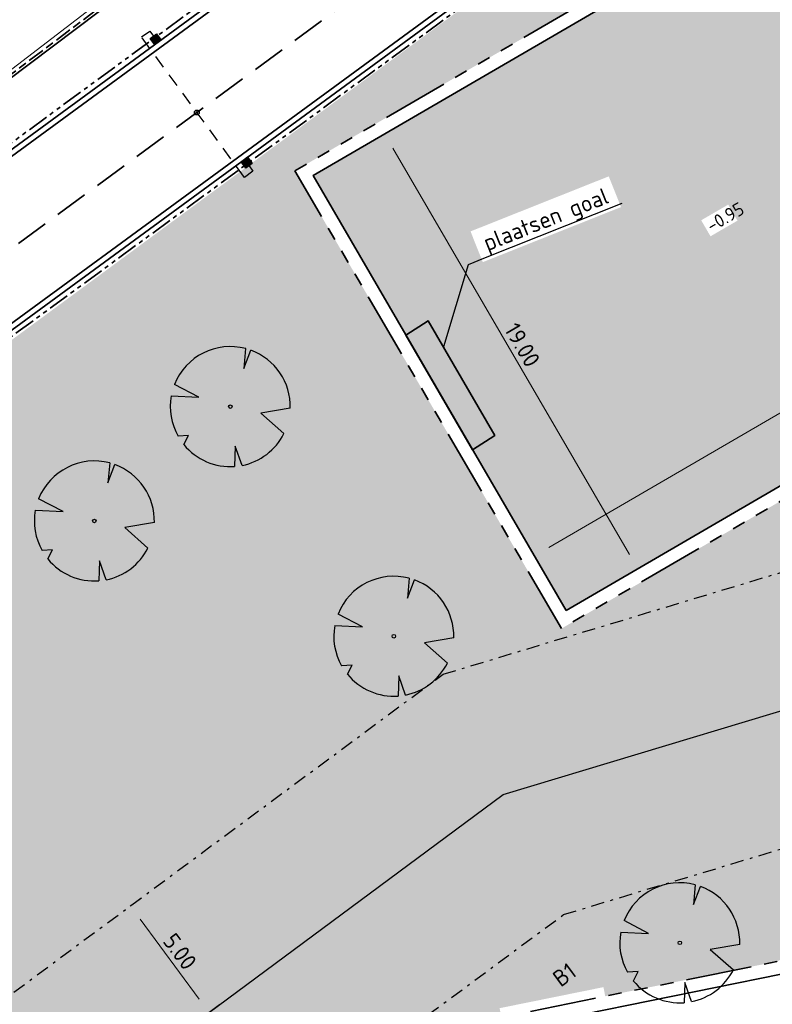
# Model space of a CAD drawing. Header units: metres. Extents: x 103263 to 106611, y 426963 to 428812.
# Tile 8 of 74: x 104244 to 104272, y 427646 to 427683. Entities that reach past the tile are written whole.
import ezdxf
from ezdxf import colors
from ezdxf.entities.mleader import LeaderData, LeaderLine
from ezdxf.math import Vec2, Vec3

# ---------------------------------------------------------------- set-up
doc = ezdxf.new("R2010")
doc.units = ezdxf.units.M
for name, pattern in [('DASHDOT', [1, 0.5, -0.25, 0, -0.25]), ('RI-HWA', [7.4, 5, -2.4]), ('RI-HWA_KOLKAANSLUITING', [4.3, 2.5, -1.8]), ('VH-OPSLUITBAND_100X200', [16, 8, -2, 4, -2]), ('VH-RWSBAND_110X220', [24, 10, -2, 2, -2, 2, -2, 2, -2]), ('VH-TROTTOIRBAND_180-200', [20, 10, -2, 2, -2, 2, -2])]:
    doc.linetypes.add(name, pattern=pattern)
for name, color, linetype, lineweight in [('B-WE-GK-BESCHOEIING_DAMWAND-G', 130, 'GK-BESCHOEIING', 18), ('B-WE-VH-T25', 7, 'Continuous', 25), ('N-WE-GR-BOOM-S', 7, 'Continuous', 25), ('N-WE-GW-HOOGTE_AFWERKHOOGTE-T25', 7, 'Continuous', 25), ('N-WE-RI-HWA-G', 150, 'RI-HWA', 35), ('N-WE-RI-HWA_KOLK_TROTTOIRKOLK-S', 50, 'Continuous', 25), ('N-WE-RI-HWA_KOLKAANSLUITING-G', 150, 'RI-HWA_KOLKAANSLUITING', 25), ('N-WE-RI-HWA_KOLKAANSLUITING-INLAAT', 150, 'Continuous', 25), ('N-WE-VH-GOOT_BSS-G', 170, 'Continuous', 35), ('N-WE-VH-KANTOPSLUITING_OPSLUITBAND_100X200-G', 150, 'VH-OPSLUITBAND_100X200', 35), ('N-WE-VH-KANTOPSLUITING_TROTTOIRBAND_180 200-G', 210, 'VH-TROTTOIRBAND_180-200', 35), ('N-WE-VH-KANTOPSLUITING_TROTTOIRBAND_RWS_110 220-G', 210, 'VH-RWSBAND_110X220', 35), ('N-WE-VH-KANTVERHARDING-G', 210, 'Continuous', 35), ('N-WE-VH-KANTVERHARDING-M', 7, 'Continuous', 18), ('N-WE-VH-VERHARDING-G', 252, 'Continuous', 35), ('X-XX-AL-REFERENTIE-T25', 7, 'Continuous', 25)]:
    doc.layers.add(name, color=color, linetype=linetype, lineweight=lineweight)
doc.layers.add('kc-nieuwe-gasleiding-25-03-2004', color=30, linetype='Continuous')
doc.layers.add('N-WE-GR-BEPLANTING-A-250', color=7, linetype='Continuous', lineweight=18, true_color=0x00a500)
doc.layers.add('N-WE-GR-GRAS-A-250', color=7, linetype='Continuous', lineweight=18, true_color=0x7ca500)
doc.layers.add('N-WE-VH-VERHARDING-AP_GROEN4', color=7, linetype='Continuous', true_color=0x004700)
doc.styles.add('fase3$0$STANDARD', font='ISO')
doc.styles.add('NLCS-ISO-M200-T25', font='NLCS-ISO.ttf', dxfattribs={"height": 0.5})
doc.styles.add('NLCS-ISO-M250-T25', font='NLCS-ISO.ttf', dxfattribs={"height": 0.625})
doc.linetypes.add('fase3$0$GASLEIDING', pattern='A,5,-1,["X",fase3$0$STANDARD,S=1,R=0,X=-0.2,Y=-0.5],-1', length=7)
doc.linetypes.add('GK-BESCHOEIING', pattern='A,30,-5,[1,NLCS.SHX,S=1,R=0,X=0,Y=0],-5', length=40)
doc.dimstyles.new('NLCS-M250-T25-PIJL_L2_H1', dxfattribs={"dimscale": 0.25, "dimtxt": 2.5, "dimasz": 2.5, "dimexe": 2, "dimexo": 2, "dimgap": 0.7, "dimtad": 1, "dimzin": 0, "dimdsep": 46, "dimtxsty": 'NLCS-ISO-M250-T25', "dimcen": 0, "dimdle": 2, "dimclrd": 256, "dimclre": 256, "dimclrt": 256, "dimadec": 1, "dimazin": 0, "dimtfac": 1, "dimtdec": 3, "dimtofl": 0, "dimtmove": 0, "dimatfit": 3, "dimfxl": 2, "dimfxlon": 1, "dimtfillclr": 256, "dimtolj": 1, "dimtzin": 0, "dimlwd": -1, "dimlwe": -1, "dimarcsym": 0})
pattern_1 = [(316.3290536, (0, 0), (1.767291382, 0.0410020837), [0.15, -1]), (1.3290536, (0.5343, -0.1644), (1.5089930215, 1.7854803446), [0.15, -1]), (346.3290536, (0.1759, 0.0394), (1.3156843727, 0.9664236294), [0.15, -1]), (331.3290536, (0.7036, 0.1578), (0.9740066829, 0.3221971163), [0.15, -1]), (91.3290536, (1.87095, 1.6702), (-0.58708173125, -0.56376860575), [0.15, -1]), (106.3290536, (1.43023, -0.6741), (-0.3111394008, -0.71637439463), [0.15, -1]), (121.3290536, (0.2515, -0.171), (-0.4753752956, -0.7576399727), [0.15, -1]), (41.3290536, (0.7069, 0.0164), (0.1086561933, 1.693574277), [0.15, -1]), (56.3290536, (0, 0), (-0.333375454, 1.663989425), [0.15, -1])]

# ---------------------------------------------------------------- blocks, each defined once
blk = doc.blocks.new('*U338')
at = {"ltscale": 20, "flags": 128}
for points in [[(0.579, 2.19), (0.513, 1.443), (0.778, 2.128)], [(-2.229, 0.403), (-1.184, 0.353), (-2.105, 0.838)], [(2.265, -0.058), (1.153, -0.248), (2.022, -1.021)], [(-1.754, -1.434), (-1.576, -1.088), (-1.973, -1.113)], [(0.446, -2.221), (0.189, -1.499), (0.162, -2.26)]]:
    blk.add_lwpolyline(points, dxfattribs=at)
blk.add_lwpolyline([(2.265, -0.058, 0.321944), (0.778, 2.128, 0.321944)], format="xyb", dxfattribs=at)
blk.add_circle((0, 0), 0.0675)
at = {"ltscale": 20}
for start, end in [(75.1844, 158.299), (169.749, 209.4302), (281.3601, 333.2046), (219.2667, 274.1068)]:
    blk.add_arc((0, 0), 2.266, start, end, dxfattribs=at)
blk = doc.blocks.new('*U339')
at = {"ltscale": 20, "flags": 128}
for points in [[(0.579, 2.19), (0.513, 1.443), (0.778, 2.128)], [(-2.229, 0.403), (-1.184, 0.353), (-2.105, 0.838)], [(2.265, -0.058), (1.153, -0.248), (2.022, -1.021)], [(-1.754, -1.434), (-1.576, -1.088), (-1.973, -1.113)], [(0.446, -2.221), (0.189, -1.499), (0.162, -2.26)]]:
    blk.add_lwpolyline(points, dxfattribs=at)
blk.add_lwpolyline([(2.265, -0.058, 0.321944), (0.778, 2.128, 0.321944)], format="xyb", dxfattribs=at)
blk.add_circle((0, 0), 0.0675)
at = {"ltscale": 20}
for start, end in [(75.1844, 158.299), (169.749, 209.4302), (281.3601, 333.2046), (219.2667, 274.1068)]:
    blk.add_arc((0, 0), 2.266, start, end, dxfattribs=at)
blk = doc.blocks.new('*U362')
at = {"ltscale": 20, "flags": 128}
for points in [[(0.579, 2.19), (0.513, 1.443), (0.778, 2.128)], [(-2.229, 0.403), (-1.184, 0.353), (-2.105, 0.838)], [(2.265, -0.058), (1.153, -0.248), (2.022, -1.021)], [(-1.754, -1.434), (-1.576, -1.088), (-1.973, -1.113)], [(0.446, -2.221), (0.189, -1.499), (0.162, -2.26)]]:
    blk.add_lwpolyline(points, dxfattribs=at)
blk.add_lwpolyline([(2.265, -0.058, 0.321944), (0.778, 2.128, 0.321944)], format="xyb", dxfattribs=at)
blk.add_circle((0, 0), 0.0675)
at = {"ltscale": 20}
for start, end in [(75.1844, 158.299), (169.749, 209.4302), (281.3601, 333.2046), (219.2667, 274.1068)]:
    blk.add_arc((0, 0), 2.266, start, end, dxfattribs=at)
blk = doc.blocks.new('*U241')
at = {"ltscale": 20, "flags": 128}
for points in [[(0.579, 2.19), (0.513, 1.443), (0.778, 2.128)], [(-2.229, 0.403), (-1.184, 0.353), (-2.105, 0.838)], [(2.265, -0.058), (1.153, -0.248), (2.022, -1.021)], [(-1.754, -1.434), (-1.576, -1.088), (-1.973, -1.113)], [(0.446, -2.221), (0.189, -1.499), (0.162, -2.26)]]:
    blk.add_lwpolyline(points, dxfattribs=at)
blk.add_lwpolyline([(2.265, -0.058, 0.321944), (0.778, 2.128, 0.321944)], format="xyb", dxfattribs=at)
blk.add_circle((0, 0), 0.0675)
at = {"ltscale": 20}
for start, end in [(75.1844, 158.299), (169.749, 209.4302), (281.3601, 333.2046), (219.2667, 274.1068)]:
    blk.add_arc((0, 0), 2.266, start, end, dxfattribs=at)
blk = doc.blocks.new('*D504')
at = {"layer": 'Defpoints', "color": 0, "transparency": 16777216}
for p in [(104257.606, 427679.117), (104267.164, 427662.696), (104267.164, 427662.696)]:
    blk.add_point(p, dxfattribs=at)
at = {"layer": 'N-WE-VH-KANTVERHARDING-M', "transparency": 16777216}
for p, q in [((104257.606, 427679.117), (104258.038, 427679.368)), ((104257.92, 427678.576), (104266.85, 427663.236)), ((104267.164, 427662.696), (104267.596, 427662.947))]:
    blk.add_line(p, q, dxfattribs=at)
for points in [[(104258.01, 427678.629), (104257.83, 427678.524), (104257.606, 427679.117)], [(104266.94, 427663.288), (104266.76, 427663.183), (104267.164, 427662.696)]]:
    blk.add_solid(points, dxfattribs=at)
at = {"layer": 'N-WE-VH-KANTVERHARDING-M', "transparency": 16777216, "insert": (104262.806, 427671.151), "char_height": 0.625, "attachment_point": 5, "rotation": 300.2028, "style": 'NLCS-ISO-M250-T25'}
blk.add_mtext('\\A1;19.00', dxfattribs=at)
blk = doc.blocks.new('*D505')
at = {"layer": 'Defpoints', "color": 0, "transparency": 16777216}
for p in [(104296.968, 427682.809), (104296.968, 427682.809), (104263.262, 427663.19)]:
    blk.add_point(p, dxfattribs=at)
at = {"layer": 'N-WE-VH-KANTVERHARDING-M', "transparency": 16777216}
for p, q in [((104296.968, 427682.809), (104296.717, 427683.241)), ((104263.803, 427663.504), (104296.428, 427682.495)), ((104263.262, 427663.19), (104263.011, 427663.622))]:
    blk.add_line(p, q, dxfattribs=at)
for points in [[(104296.376, 427682.585), (104296.48, 427682.405), (104296.968, 427682.809)], [(104263.75, 427663.594), (104263.855, 427663.414), (104263.262, 427663.19)]]:
    blk.add_solid(points, dxfattribs=at)
at = {"layer": 'N-WE-VH-KANTVERHARDING-M', "transparency": 16777216, "insert": (104279.87, 427673.421), "char_height": 0.625, "attachment_point": 5, "rotation": 30.2028, "style": 'NLCS-ISO-M250-T25'}
blk.add_mtext('\\A1;39.00', dxfattribs=at)
blk = doc.blocks.new('*U103')
h = blk.add_hatch(color=256)
h.dxf.hatch_style = 1
h.paths.add_polyline_path([(-0.024, 0.211), (-0.211, -0.024), (0.024, -0.211)])
h = blk.add_hatch(color=256)
h.paths.add_polyline_path([(-0.021, 0.181), (0.004, 0.189), (0.211, 0.024), (0.024, -0.211)])
h.paths.add_polyline_path([(-0.024, 0.211), (0.004, 0.189), (-0.021, 0.181)])
blk.add_lwpolyline([(0.024, -0.211), (-0.211, -0.024), (-0.024, 0.211), (0.211, 0.024)], close=True)
blk.add_lwpolyline([(0.024, -0.211), (-0.024, 0.211)])
blk = doc.blocks.new('*U95')
h = blk.add_hatch(color=256)
h.dxf.hatch_style = 1
h.paths.add_polyline_path([(-0.024, 0.211), (-0.211, -0.024), (0.024, -0.211)])
h = blk.add_hatch(color=256)
h.paths.add_polyline_path([(-0.021, 0.181), (0.004, 0.189), (0.211, 0.024), (0.024, -0.211)])
h.paths.add_polyline_path([(-0.024, 0.211), (0.004, 0.189), (-0.021, 0.181)])
blk.add_lwpolyline([(0.024, -0.211), (-0.211, -0.024), (-0.024, 0.211), (0.211, 0.024)], close=True)
blk.add_lwpolyline([(0.024, -0.211), (-0.024, 0.211)])
blk = doc.blocks.new('*D438')
at = {"layer": 'Defpoints', "color": 0, "ltscale": 0.1, "transparency": 16777216}
for p in [(104248, 427649.965), (104248, 427649.965), (104250.976, 427645.947)]:
    blk.add_point(p, dxfattribs=at)
at = {"layer": 'N-WE-VH-KANTVERHARDING-M', "ltscale": 0.1, "transparency": 16777216}
for p, q in [((104248, 427649.965), (104248.402, 427650.263)), ((104250.604, 427646.45), (104248.372, 427649.463)), ((104250.976, 427645.947), (104251.378, 427646.245))]:
    blk.add_line(p, q, dxfattribs=at)
for points in [[(104248.456, 427649.525), (104248.288, 427649.401), (104248, 427649.965)], [(104250.688, 427646.512), (104250.521, 427646.388), (104250.976, 427645.947)]]:
    blk.add_solid(points, dxfattribs=at)
at = {"layer": 'N-WE-VH-KANTVERHARDING-M', "ltscale": 0.1, "transparency": 16777216, "insert": (104249.88, 427648.246), "char_height": 0.625, "attachment_point": 5, "rotation": 306.5295, "style": 'NLCS-ISO-M250-T25'}
blk.add_mtext('\\A1;5.00', dxfattribs=at)

msp = doc.modelspace()

# ---------------------------------------------------------------- hatches: boundary and pattern name
at = {"layer": 'N-WE-GR-BEPLANTING-A-250'}
h = msp.add_hatch(dxfattribs=at)
h.set_pattern_fill('AGR-BEPLANTING_SOORT_01', color=256, scale=0.2, style=0, pattern_type=2)
h.set_pattern_definition([(60, (104639.9556, 427910.1806), (-0.5773504, 0.9999998), [0.288676, -0.866026]), (120, (104639.9556, 427910.1806), (-1.1547004, -2e-07), [0.288676, -0.866026]), (270, (104639.95565, 427910.18064), (0.57735, -1), [0.25, -1.75])])
edge = h.paths.add_edge_path()
edge.add_line((104659.33, 427926.461), (104651.723, 427930.161))
edge.add_line((104651.723, 427930.161), (104630.494, 427940.377))
edge.add_line((104630.494, 427940.377), (104615.821, 427939.216))
edge.add_line((104615.821, 427939.216), (104614.238, 427936.942))
edge.add_line((104614.238, 427936.942), (104618.901, 427931.767))
edge.add_line((104618.901, 427931.767), (104620.001, 427927.102))
edge.add_line((104620.001, 427927.102), (104630.09, 427928.171))
edge.add_line((104630.09, 427928.171), (104636.288, 427922.296))
edge.add_line((104636.288, 427922.296), (104635.626, 427916.445))
edge.add_line((104635.626, 427916.445), (104649.327, 427918.542))
edge.add_line((104649.327, 427918.542), (104660.637, 427913.992))
edge.add_line((104660.637, 427913.992), (104663.613, 427914.901))
edge.add_line((104663.613, 427914.901), (104665.801, 427914.176))
edge.add_line((104665.801, 427914.176), (104667.1, 427911.864))
edge.add_line((104667.1, 427911.864), (104668.62, 427908.935))
edge.add_line((104668.62, 427908.935), (104670.709, 427905.029))
edge.add_line((104670.709, 427905.029), (104666.141, 427898.787))
edge.add_line((104666.141, 427898.787), (104659.394, 427895.168))
edge.add_line((104659.394, 427895.168), (104659.885, 427894.606))
edge.add_arc((2471945.486, 2366238.399), 3059610.724, 219.310766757, 219.311095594)
edge.add_arc((104633.177, 427844.621), 52.499, 34.4665, 43.8921, ccw=False)
edge.add_arc((104561.264, 427811.91), 131.021, 20.52501, 28.45236, ccw=False)
edge.add_arc((104687.252, 427859.058), 3.5, 200.2205, 290.1775)
edge.add_arc((104734.333, 427775.806), 92.191, 116.25825, 119.84127, ccw=False)
edge.add_line((104693.547, 427858.483), (104693.719, 427859.706))
edge.add_line((104693.719, 427859.706), (104675.355, 427897.713))
edge.add_line((104675.355, 427897.713), (104665.269, 427916.348))
edge.add_line((104665.269, 427916.348), (104661.135, 427923.401))
edge.add_line((104661.135, 427923.401), (104659.33, 427926.461))
edge = h.paths.add_edge_path()
edge.add_line((104670.155, 427924.725), (104658.918, 427940.306))
edge.add_line((104658.918, 427940.306), (104653.228, 427936.582))
edge.add_arc((104651.49, 427939.148), 3.1, 210.7823, 304.1096, ccw=False)
edge.add_arc((104006.721, 427555.058), 747.402, 30.782318, 33.226245)
edge.add_line((104631.932, 427964.594), (104627.986, 427961.768))
edge.add_line((104627.986, 427961.768), (104626.318, 427960.551))
edge.add_line((104626.318, 427960.551), (104625.97, 427960.946))
edge.add_line((104625.97, 427960.946), (104624.14, 427949.098))
edge.add_line((104624.14, 427949.098), (104623.843, 427947.174))
edge.add_line((104623.843, 427947.174), (104618.568, 427941.942))
edge.add_line((104618.568, 427941.942), (104631.166, 427942.938))
edge.add_line((104631.166, 427942.938), (104634.784, 427941.178))
edge.add_line((104634.784, 427941.178), (104651.566, 427933.017))
edge.add_line((104651.566, 427933.017), (104660.886, 427928.485))
edge.add_line((104660.886, 427928.485), (104667.484, 427917.521))
edge.add_line((104667.484, 427917.521), (104673.544, 427906.582))
edge.add_line((104673.544, 427906.582), (104680.594, 427892.683))
edge.add_line((104680.594, 427892.683), (104687.997, 427877.313))
edge.add_line((104687.997, 427877.313), (104695.985, 427860.764))
edge.add_line((104695.985, 427860.764), (104701.345, 427863.409))
edge.add_line((104701.345, 427863.409), (104685.833, 427895.579))
edge.add_line((104685.833, 427895.579), (104682.011, 427903.447))
edge.add_line((104682.011, 427903.447), (104677.897, 427911.161))
edge.add_line((104677.897, 427911.161), (104670.155, 427924.725))
at = {"layer": 'N-WE-GR-GRAS-A-250'}
h = msp.add_hatch(dxfattribs=at)
h.set_pattern_fill('AGR-GRAS_01-SO', color=256, scale=0.05, angle=-43.6709, pattern_type=2)
h.set_pattern_definition(pattern_1)
h.paths.add_polyline_path([(104275.692, 427694.549), (104275.041, 427695.198), (104279.408, 427690.842), (104279.074, 427691.176)], flags=16)
edge = h.paths.add_edge_path(flags=16)
edge.add_arc((104291.972, 427701.757), 2.65, 45.5696, 210.813)
edge.add_line((104289.696, 427700.4), (104297.646, 427689.881))
edge.add_line((104297.646, 427689.881), (104303.158, 427683.038))
edge.add_arc((104305.228, 427685.132), 2.944, 225.3277, 305.3599)
edge.add_arc((104305.196, 427684.733), 2.65, 310.933, 397.9526)
edge.add_line((104307.285, 427686.363), (104301.793, 427693.475))
edge.add_line((104301.793, 427693.475), (104293.827, 427703.65))
h.paths.add_polyline_path([(104284.191, 427666.59), (104285.603, 427668.006), (104286.198, 427667.412), (104284.786, 427665.996)], flags=0)
h.paths.add_polyline_path([(104270.171, 427680.854), (104270.031, 427680.713), (104270.145, 427680.828)], flags=0)
h.paths.add_polyline_path([(104288.793, 427697.848), (104298.854, 427680.563), (104264.284, 427660.441), (104254.223, 427677.726)], flags=16)
edge = h.paths.add_edge_path()
edge.add_line((104262.017, 427645.765), (104261.951, 427646.108))
edge.add_line((104261.951, 427646.108), (104265.871, 427646.902))
edge.add_line((104265.871, 427646.902), (104265.938, 427646.559))
edge.add_line((104265.938, 427646.559), (104272.417, 427647.871))
edge.add_line((104272.417, 427647.871), (104283.793, 427653.387))
edge.add_line((104283.793, 427653.387), (104277.689, 427659.183))
edge.add_line((104277.689, 427659.183), (104276.953, 427660.06))
edge.add_line((104276.953, 427660.06), (104283.948, 427653.478))
edge.add_line((104283.948, 427653.478), (104308.8, 427671.454))
edge.add_line((104308.8, 427671.454), (104312.485, 427681.392))
edge.add_line((104312.485, 427681.392), (104301.555, 427695.404))
edge.add_line((104301.555, 427695.404), (104294.32, 427704.682))
edge.add_line((104294.32, 427704.682), (104294.163, 427704.559))
edge.add_line((104294.163, 427704.559), (104292.823, 427706.277))
edge.add_arc((104291.936, 427704.172), 2.284, 67.15, 122.6045)
edge.add_line((104290.705, 427706.096), (104289.919, 427705.519))
edge.add_line((104289.919, 427705.519), (104214.399, 427649.879))
edge.add_arc((104137.37, 427575.58), 107.022, 31.6449, 43.96666, ccw=False)
edge.add_line((104228.48, 427631.729), (104245.478, 427642.415))
edge.add_line((104245.478, 427642.415), (104262.017, 427645.765))
h.paths.add_polyline_path([(104297.381, 427683.094), (104298.587, 427681.022), (104299.021, 427681.458)], flags=16)
h.paths.add_polyline_path([(104264.284, 427660.441), (104254.358, 427677.493), (104259.929, 427667.923), (104264.284, 427660.441), (104272.509, 427665.229), (104297.125, 427679.557)], flags=16)
h.paths.add_polyline_path([(104284.808, 427695.529), (104284.875, 427695.568), (104284.861, 427695.582)], flags=0)
at = {"layer": 'N-WE-GR-GRAS-A-250', "ltscale": 0.2, "transparency": 33554541}
h = msp.add_hatch(dxfattribs=at)
h.set_pattern_fill('AGR-GRAS_GAZON-SO', color=256, scale=0.25, angle=-15.7128, pattern_type=2)
h.set_pattern_definition([(21.78717977, (-111925.4831, 44226.4794), (0.11529375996, 0.46797005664), [0, -0.38, 0, -0.425, 0, -0.40625]), (351.78717977, (-111925.4831, 44226.4794), (0.6169810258, 0.5593505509), [0, -0.205, 0, -0.3425, 0, -0.13125]), (311.78717977, (-111925.7791, 44226.56268), (0.7498256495, -0.20947784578), [0, -0.125, 0, -0.45, 0, -0.5875]), (301.78717977, (-111925.7791, 44226.5627), (0.7828699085, 0.0076927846), [0, -0.0625, 0, -0.295, 0, -0.3375]), (35.28717977, (-111925.8364, 44227.56828), (-0.00229157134, 0.4571957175), [0.0375, -0.523875]), (354.28717977, (-111926.35232, 44225.73446), (0.29821790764, 0.3465533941), [0.0375, -0.523875])])
h.paths.add_polyline_path([(104264.465, 427661.124), (104254.906, 427677.545), (104288.612, 427697.165), (104298.17, 427680.744)])
at = {"layer": 'N-WE-GR-GRAS-A-250'}
h = msp.add_hatch(dxfattribs=at)
h.set_pattern_fill('AGR-GRAS_01-SO', color=256, scale=0.05, angle=-43.6709, pattern_type=2)
h.set_pattern_definition(pattern_1)
edge = h.paths.add_edge_path(flags=16)
edge.add_line((104316.154, 427667.459), (104320.861, 427661.139))
edge.add_line((104320.861, 427661.139), (104250.331, 427608.744))
edge.add_arc((104247.265, 427613.221), 5.426, 219.4039, 304.4134, ccw=False)
edge.add_arc((104166.72, 427584.96), 80.284, 18.00546, 27.47164)
edge.add_arc((104243.419, 427624.632), 6.071, 116.0008, 205.742, ccw=False)
edge.add_arc((104253.037, 427595.849), 36.375, 81.6328, 109.7285, ccw=False)
edge.add_arc((104260.259, 427669.109), 37.322, 267.0374, 281.6599)
edge.add_arc((104259.336, 427654.205), 23.245, 291.3594, 304.5746)
edge.add_line((104272.527, 427635.066), (104316.154, 427667.459))
edge = h.paths.add_edge_path(flags=16)
edge.add_arc((104314.491, 427672.76), 1.5, 46.2189, 127.9523)
edge.add_line((104313.569, 427673.942), (104313.306, 427673.738))
edge.add_arc((104314.229, 427672.555), 1.5, 127.9523, 217.1365)
edge.add_line((104313.033, 427671.649), (104320.861, 427661.139))
edge.add_arc((104318.971, 427664.074), 3.491, 302.7752, 354.0538)
edge.add_arc((104318.845, 427664.117), 3.621, 353.5855, 393.3937)
edge.add_line((104321.868, 427666.11), (104319.944, 427668.608))
edge.add_line((104319.944, 427668.608), (104319.478, 427669.105))
edge.add_line((104319.478, 427669.105), (104315.529, 427673.843))
edge = h.paths.add_edge_path()
edge.add_line((104314.357, 427678.993), (104310.121, 427669.952))
edge.add_arc((104202.004, 427792.935), 163.75, 295.87926, 311.31946, ccw=False)
edge.add_line((104273.477, 427645.606), (104273.314, 427645.502))
edge.add_line((104273.314, 427645.502), (104246.511, 427640.074))
edge.add_line((104246.511, 427640.074), (104229.784, 427629.596))
edge.add_arc((104142.02, 427577.841), 101.888, 10.4173, 30.5282, ccw=False)
edge.add_line((104242.228, 427596.264), (104294.384, 427634.988))
edge.add_line((104294.384, 427634.988), (104242.477, 427596.17))
edge.add_line((104242.477, 427596.17), (104327.24, 427659.145))
edge.add_arc((104326.048, 427660.751), 2, 306.578, 397.9526)
edge.add_line((104327.625, 427661.981), (104314.357, 427678.993))
at = {"layer": 'N-WE-VH-VERHARDING-AP_GROEN4', "ltscale": 0.1}
h = msp.add_hatch(dxfattribs=at)
h.set_pattern_fill('CROSS', color=256, scale=0.05, style=0)
edge = h.paths.add_edge_path()
edge.add_arc((104246.901, 427612.584), 4.748, 216.2543, 312.2156, ccw=False)
edge.add_arc((104166.72, 427584.96), 80.284, 18.00546, 27.22848)
edge.add_arc((104243.419, 427624.632), 6.071, 116.0008, 208.9581, ccw=False)
edge.add_arc((104253.037, 427595.849), 36.375, 81.6328, 109.7285, ccw=False)
edge.add_arc((104260.259, 427669.109), 37.322, 267.0374, 281.6599)
edge.add_arc((104259.336, 427654.205), 23.245, 291.3594, 304.5746)
edge.add_line((104272.527, 427635.066), (104316.154, 427667.459))
edge.add_line((104316.154, 427667.459), (104317.647, 427665.454))
edge.add_line((104317.647, 427665.454), (104273.455, 427632.641))
edge.add_arc((104259.533, 427648.085), 20.793, 265.5284, 312.0346, ccw=False)
edge.add_arc((104252.712, 427580.679), 46.965, 83.6429, 103.8833)
edge.add_arc((104241.951, 427624.23), 2.105, 103.9931, 216.1757)
edge.add_arc((104166.72, 427584.96), 82.784, 18.00546, 27.34616, ccw=False)
edge.add_arc((104248.303, 427611.476), 3, 198.0055, 306.5913)

# ---------------------------------------------------------------- linework, layer by layer
at = {"layer": 'B-WE-GK-BESCHOEIING_DAMWAND-G', "ltscale": 0.08, "flags": 128}
msp.add_lwpolyline([(104238.764, 427677.916), (104249.099, 427685.848), (104271.927, 427703.144), (104282.341, 427711.053)], dxfattribs=at)
at = {"layer": 'N-WE-RI-HWA-G', "ltscale": 0.25, "flags": 128}
msp.add_lwpolyline([(104283.561, 427704.187), (104230.271, 427665.066), (104215.844, 427654.17)], dxfattribs=at)
at = {"layer": 'N-WE-RI-HWA_KOLKAANSLUITING-G', "ltscale": 0.2}
msp.add_lwpolyline([(104252.49, 427677.918), (104252.638, 427677.716), (104252.316, 427677.48), (104248.746, 427682.343), (104248.432, 427682.789), (104248.74, 427683.005), (104248.881, 427682.808)], dxfattribs=at)
at = {"layer": 'N-WE-RI-HWA_KOLKAANSLUITING-INLAAT', "ltscale": 0.2}
msp.add_circle((104250.517, 427679.929), 0.0931, dxfattribs=at)
at = {"layer": 'N-WE-VH-GOOT_BSS-G', "flags": 128}
for points in [[(104261.539, 427691.482), (104226.193, 427665.574)], [(104264.542, 427687.385), (104229.143, 427661.437)]]:
    msp.add_lwpolyline(points, dxfattribs=at)
at = {"layer": 'N-WE-VH-KANTOPSLUITING_OPSLUITBAND_100X200-G', "ltscale": 0.08, "flags": 128}
msp.add_lwpolyline([(104239.081, 427678.038), (104285.394, 427712.942)], dxfattribs=at)
at = {"layer": 'N-WE-VH-KANTOPSLUITING_TROTTOIRBAND_180 200-G', "ltscale": 0.08, "flags": 128}
for points in [[(104290.79, 427706.117), (104289.77, 427705.369), (104229.365, 427661.091)], [(104275.811, 427702.453), (104241.259, 427677.127)]]:
    msp.add_lwpolyline(points, dxfattribs=at)
at = {"layer": 'N-WE-VH-KANTOPSLUITING_TROTTOIRBAND_RWS_110 220-G', "ltscale": 0.25, "flags": 128}
msp.add_lwpolyline([(104264.284, 427660.441), (104254.223, 427677.726), (104288.793, 427697.848), (104298.854, 427680.563)], close=True, dxfattribs=at)
msp.add_lwpolyline([(104245.478, 427642.415), (104272.417, 427647.871, 0.057521), (104303.613, 427667.727, 0.113195), (104310.36, 427676.356), (104312.69, 427681.328)], format="xyb", dxfattribs=at)
at = {"layer": 'N-WE-VH-KANTVERHARDING-G'}
msp.add_line((104272.578, 427647.394), (104245.667, 427641.943), dxfattribs=at)
msp.add_lwpolyline([(104300.859, 427713.746), (104289.652, 427705.531), (104229.246, 427661.253)], dxfattribs=at)
at = {"layer": 'N-WE-VH-KANTVERHARDING-G', "ltscale": 0.1}
msp.add_lwpolyline([(104239.061, 427677.898), (104285.373, 427712.801)], dxfattribs=at)
at = {"layer": 'N-WE-VH-KANTVERHARDING-G', "flags": 128}
msp.add_lwpolyline([(104276.565, 427702.757), (104238.259, 427674.68)], dxfattribs=at)
at = {"layer": 'N-WE-VH-KANTVERHARDING-G'}
msp.add_lwpolyline([(104264.465, 427661.124), (104254.906, 427677.545), (104288.612, 427697.165), (104298.17, 427680.744)], close=True, dxfattribs=at)
at = {"layer": 'N-WE-VH-VERHARDING-G', "ltscale": 0.2}
msp.add_lwpolyline([(104258.415, 427671.515), (104260.93, 427667.194), (104261.769, 427667.737), (104259.254, 427672.058)], close=True, dxfattribs=at)

# ---------------------------------------------------------------- block references
at = {"layer": 'N-WE-GR-BOOM-S'}
for name, p in [('*U339', (104251.782, 427668.823)), ('*U241', (104246.649, 427664.504)), ('*U338', (104257.955, 427660.153)), ('*U362', (104268.753, 427648.576))]:
    msp.add_blockref(name, p, dxfattribs=at)
at = {"layer": 'N-WE-RI-HWA_KOLK_TROTTOIRKOLK-S', "rotation": 345}
for name, p in [('*U95', (104248.966, 427682.69)), ('*U103', (104252.4, 427678.039))]:
    msp.add_blockref(name, p, dxfattribs=at)

# ---------------------------------------------------------------- texts
at = {"layer": 'B-WE-VH-T25', "ltscale": 0.1, "insert": (104263.886, 427647.382), "char_height": 0.625, "attachment_point": 1, "rotation": 36.588, "style": 'NLCS-ISO-M250-T25'}
msp.add_mtext_dynamic_manual_height_columns('B1', width=0.99308, gutter_width=3.125, heights=[0], dxfattribs=at)

# ---------------------------------------------------------------- dimensions: what is measured, and where the dimension line sits
at = {"layer": 'N-WE-VH-KANTVERHARDING-M'}
for p1, p2, picture, middle in [((104263.262, 427663.19), (104296.968, 427682.809), '*D505', (104279.87, 427673.421)), ((104257.606, 427679.117), (104267.164, 427662.696), '*D504', (104262.806, 427671.151))]:
    dim = msp.add_aligned_dim(p1=p1, p2=p2, distance=0, dimstyle='NLCS-M250-T25-PIJL_L2_H1', dxfattribs=at)
    dim.commit()
    dim.dimension.update_dxf_attribs({"geometry": picture, "text_midpoint": middle})
at = {"layer": 'N-WE-VH-KANTVERHARDING-M', "ltscale": 0.1}
dim = msp.add_aligned_dim(p1=(104250.976, 427645.947), p2=(104248, 427649.965), distance=0, dimstyle='NLCS-M250-T25-PIJL_L2_H1', dxfattribs=at)
dim.commit()
dim.dimension.update_dxf_attribs({"geometry": '*D438', "text_midpoint": (104249.88, 427648.246)})

# ---------------------------------------------------------------- next in the draw order: texts
at = {"layer": 'N-WE-GW-HOOGTE_AFWERKHOOGTE-T25', "insert": (104269.698, 427675.823), "char_height": 0.5, "width": 0.97783, "attachment_point": 1, "rotation": 30.0995, "style": 'NLCS-ISO-M200-T25', "bg_fill": 3, "box_fill_scale": 1.2, "bg_fill_color": 256, "bg_fill_transparency": 0}
msp.add_mtext('-0.95', dxfattribs=at)

# ---------------------------------------------------------------- next in the draw order: linework, layer by layer
at = {"layer": 'kc-nieuwe-gasleiding-25-03-2004', "linetype": 'DASHDOT'}
for points in [[(104092.17, 427537.207), (104122.249, 427558.416), (104124.62, 427560.087), (104128.427, 427562.774), (104190.307, 427607.832), (104193.696, 427610.301), (104212.532, 427624.009), (104216.002, 427626.549), (104238.301, 427642.78), (104259.813, 427658.716), (104285.282, 427666.392), (104300.415, 427677.714), (104303.866, 427680.294), (104322.617, 427694.314), (104324.485, 427697.176), (104337.53, 427717.091), (104369.117, 427741.078), (104469.126, 427818.516), (104547.487, 427880.625), (104611.012, 427931.894), (104646.339, 427928.273)], [(104097.93, 427529.033), (104128.011, 427550.244), (104130.38, 427551.913), (104134.253, 427554.646), (104196.193, 427599.748), (104199.584, 427602.219), (104218.428, 427615.931), (104221.898, 427618.471), (104244.219, 427634.72), (104264.367, 427649.644), (104289.858, 427657.328), (104306.405, 427669.706), (104309.854, 427672.286), (104330.023, 427687.366), (104332.855, 427691.704), (104344.95, 427710.169), (104375.203, 427733.142), (104475.294, 427810.644), (104553.733, 427872.815), (104614.088, 427921.526), (104641.201, 427918.747)]]:
    msp.add_lwpolyline(points, dxfattribs=at)
at = {"layer": 'kc-nieuwe-gasleiding-25-03-2004', "linetype": 'fase3$0$GASLEIDING', "ltscale": 0.4}
msp.add_lwpolyline([(104095.05, 427533.12), (104125.13, 427554.33), (104127.5, 427556), (104131.34, 427558.71), (104193.25, 427603.79), (104196.64, 427606.26), (104215.48, 427619.97), (104218.95, 427622.51), (104241.26, 427638.75), (104262.09, 427654.18), (104287.57, 427661.86), (104303.41, 427673.71), (104306.86, 427676.29), (104326.32, 427690.84), (104328.67, 427694.44), (104341.24, 427713.63), (104372.16, 427737.11), (104472.21, 427814.58), (104550.61, 427876.72), (104612.55, 427926.71), (104643.77, 427923.51)], dxfattribs=at)

# ---------------------------------------------------------------- next in the draw order: leaders
at = {"layer": 'X-XX-AL-REFERENTIE-T25', "ltscale": 0.1}
ml = msp.add_multileader_mtext('Standard', dxfattribs=at)
ml.set_content('plaatsen goal', color=256, style='NLCS-ISO-M250-T25')
ml.set_leader_properties(color=256, linetype='ByLayer', lineweight=-1)
ml.build(insert=Vec2(0, 0))
ml.multileader.update_dxf_attribs({"text_left_attachment_type": 5, "text_right_attachment_type": 5, "dogleg_length": 0.625, "arrow_head_size": 0.625})
ctx = ml.context
ctx.base_point, ctx.char_height, ctx.arrow_head_size, ctx.landing_gap_size, ctx.plane_origin, ctx.plane_x_axis, ctx.plane_y_axis = Vec3(104261.349, 427674.426), 0.625, 0.625, 0.225, Vec3(104251.338, 427686.235), Vec3(0.929024, 0.37002), Vec3(-0.37002, 0.929024)
ctx.left_attachment, ctx.right_attachment = 5, 5
notes = []
notes.append((ctx, [(1, (1, 1, 0), (104260.769, 427674.195), (0.929024, 0.37002), 0.625, [(0, [(104259.66, 427670.492)], 0, [])])]))
ctx.mtext.insert, ctx.mtext.text_direction, ctx.mtext.rotation, ctx.mtext.flow_direction = Vec3(104261.258, 427675.264), Vec3(0.929024, 0.37002), 0.379031, 5
ctx.mtext.has_bg_fill, ctx.mtext.bg_color, ctx.mtext.bg_scale_factor, ctx.mtext.bg_transparency, ctx.mtext.use_window_bg_color = 1, -1027028792, 1.5, 0, 1
for ctx, leaders in notes:
    for number, flags, end, landing, length, lines in leaders:
        leader = LeaderData()
        leader.index, (leader.has_last_leader_line, leader.has_dogleg_vector, leader.attachment_direction) = number, flags
        leader.last_leader_point, leader.dogleg_vector, leader.dogleg_length = Vec3(end), Vec3(landing), length
        for number, points, colour, breaks in lines:
            line = LeaderLine()
            line.index, line.vertices, line.color, line.breaks = number, Vec3.list(points), colors.encode_raw_color(colour), breaks
            leader.lines.append(line)
        ctx.leaders.append(leader)

doc.saveas('drawing.dxf')
